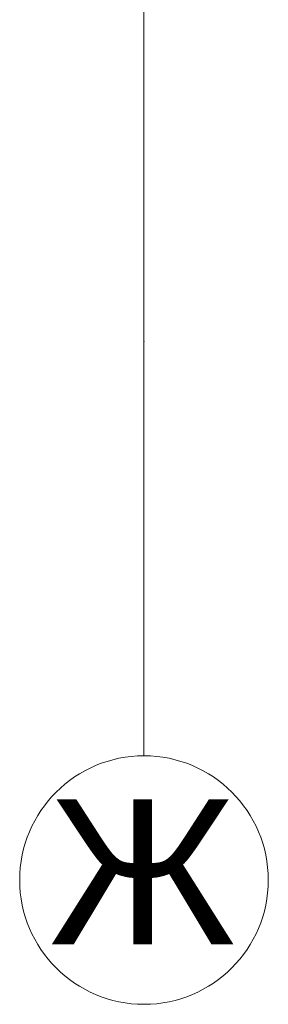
# Model space of a CAD drawing. Header units: millimetres. Extents: x -14761 to 157739, y -22400 to 107990.
# Tile 11 of 190: x 21596 to 22196, y 14184 to 16561. Entities that reach past the tile are written whole.
import ezdxf

# ---------------------------------------------------------------- set-up
doc = ezdxf.new("R2010")
doc.units = ezdxf.units.MM
doc.header["$MEASUREMENT"] = 0
doc.layers.add('Элемент модели - Оси Улица Бани', color=7, linetype='Continuous')
doc.styles.add('СГЕНЕРИР_СТИЛЬ_1', font='txt')

msp = doc.modelspace()

# ---------------------------------------------------------------- linework, layer by layer
at = {"layer": 'Элемент модели - Оси Улица Бани', "color": 7, "linetype": 'Continuous', "lineweight": 15}
for q in [(21896.4, 25277.6), (21896.4, 14783.8)]:
    msp.add_line((21896.4, 15783.8), q, dxfattribs=at)
msp.add_circle((21896.4, 14483.8), 300, dxfattribs=at)
msp.add_point((21896.4, 15783.8), dxfattribs=at)
msp.add_point((21896.4, 15783.8), dxfattribs=at)

# ---------------------------------------------------------------- texts
at = {"layer": 'Элемент модели - Оси Улица Бани', "color": 30, "lineweight": 5, "true_color": 0xff823e, "insert": (22118.8, 14503.8), "char_height": 350, "attachment_point": 6, "style": 'СГЕНЕРИР_СТИЛЬ_1'}
msp.add_mtext('\\A1;{\\pqr;\\pt0;\\fArial|b0|i0|c204|p38;Ж}', dxfattribs=at)

doc.saveas('drawing.dxf')
